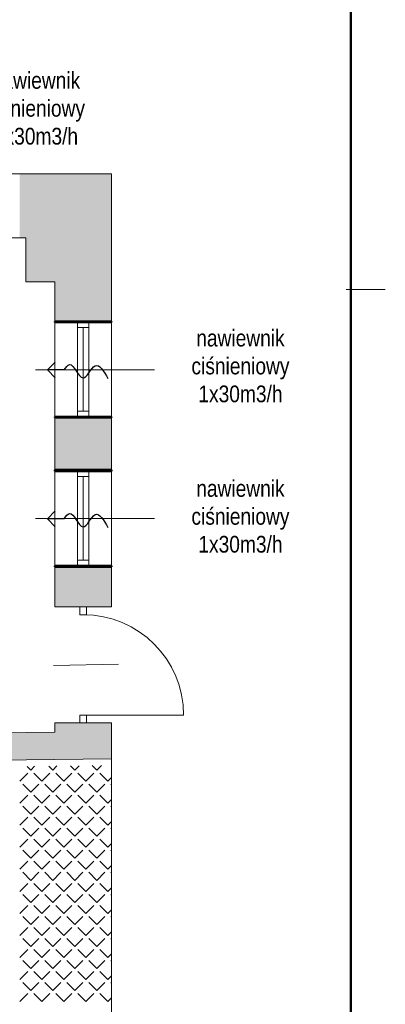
# Model space of a CAD drawing. Header units: millimetres. Extents: x -23540 to 53212, y -37964 to 41185.
# Tile 201 of 203: x 18493 to 18821, y -30390 to -29507. Entities that reach past the tile are written whole.
import ezdxf

# ---------------------------------------------------------------- set-up
doc = ezdxf.new("R2010")
doc.units = ezdxf.units.MM
doc.layers.get('0').update_dxf_attribs({"lineweight": 18})
for name, color, linetype, lineweight in [('Cienka', 7, 'Continuous', 18), ('M_Ramki do druku', 7, 'Continuous', 18), ('M_Ramki markery', 1, 'Continuous', 18), ('M_Ramki rysunków', 2, 'Continuous', 18), ('mm_went_opis', 7, 'Continuous', 15), ('mm_Wentylacja', 5, 'Continuous', 50), ('PG_WIDOKOWE_CIENKIE', 1, 'Continuous', 18), ('PG_ŚCIANY_DZIAŁOWE', 3, 'Continuous', 18), ('PG_ŚCIANY_SŁUPY', 4, 'Continuous', 18)]:
    doc.layers.add(name, color=color, linetype=linetype, lineweight=lineweight)
doc.styles.get("Standard").update_dxf_attribs({"font": 'arial.ttf'})

# ---------------------------------------------------------------- blocks, each defined once
blk = doc.blocks.new('podciecie')
at = {"layer": 'mm_Wentylacja', "color": 142, "lineweight": 30}
for p, q in [((23288, -37590.5), (23280.93, -37583.43)), ((23288, -37575.5), (23288, -37590.5)), ((23288, -37590.5), (23295.07, -37583.43))]:
    blk.add_line(p, q, dxfattribs=at)
blk.add_spline([(23288, -37575.5), (23283.25, -37570.75), (23295.25, -37558.75), (23284.25, -37547.75), (23295.75, -37536.25)], degree=3, dxfattribs=at)

msp = doc.modelspace()

# ---------------------------------------------------------------- hatches: boundary and pattern name
at = {"layer": 'PG_ŚCIANY_DZIAŁOWE', "true_color": 0x939598, "transparency": 33554610}
h = msp.add_hatch(color=252, dxfattribs=at)
h.dxf.hatch_style = 1
h.paths.add_polyline_path([(18575.36, -29645.46), (18492.86, -29645.46), (18492.86, -29702.72), (18498.36, -29702.72), (18498.36, -29742.22), (18512.02, -29742.22), (18524.36, -29742.22), (18524.36, -29777.72), (18575.36, -29777.72)])
h = msp.add_hatch(color=252, dxfattribs=at)
h.dxf.hatch_style = 1
h.paths.add_polyline_path([(18575.36, -29863.72), (18524.36, -29863.72), (18524.36, -29910.72), (18575.36, -29910.72)])
h = msp.add_hatch(color=252, dxfattribs=at)
h.dxf.hatch_style = 1
h.paths.add_polyline_path([(18575.36, -29997.72), (18524.36, -29997.72), (18524.36, -30033.47), (18575.36, -30033.47)])
h = msp.add_hatch(color=252, dxfattribs=at)
h.dxf.hatch_style = 1
h.paths.add_polyline_path([(18575.36, -30145.1), (18575.36, -30137.47), (18524.36, -30137.47), (18524.36, -30145.72), (18271.36, -30148.79), (18151.36, -30150.24), (18111.86, -30150.72), (18111.86, -30497.22), (18111.86, -30518.72), (18136.36, -30518.72), (18136.36, -30174.92), (18271.36, -30173.29), (18575.36, -30169.6)])

# ---------------------------------------------------------------- linework, layer by layer
at = {"color": 251, "lineweight": 20, "true_color": 0x636466}
for p, q in [((18498.36, -29702.72), (17970.36, -29702.72)), ((18498.36, -29742.22), (18498.36, -29702.72)), ((18498.36, -29742.22), (18524.36, -29742.22)), ((18524.36, -29777.72), (18575.36, -29777.72)), ((18554.86, -29778.22), (18544.86, -29778.22)), ((18613.88, -29820.93), (18507.06, -29820.93)), ((18554.86, -29863.22), (18544.86, -29863.22)), ((18524.36, -29910.72), (18575.36, -29910.72)), ((18524.36, -29910.72), (18575.36, -29910.72)), ((18524.36, -29910.72), (18575.36, -29910.72)), ((18554.86, -29911.72), (18544.86, -29911.72)), ((18613.88, -29954.22), (18507.06, -29954.22)), ((18524.36, -29997.72), (18575.36, -29997.72)), ((18554.86, -29996.72), (18544.86, -29996.72)), ((18524.36, -30033.47), (18575.36, -30033.47)), ((18549.86, -30130.47), (18639.86, -30130.47)), ((18524.36, -30145.72), (18524.36, -30137.47)), ((18524.36, -30137.47), (18575.36, -30137.47)), ((18524.36, -30145.72), (18271.36, -30148.79)), ((18575.36, -30169.6), (18271.36, -30173.29))]:
    msp.add_line(p, q, dxfattribs=at)
at = {"color": 251, "true_color": 0x636466}
for p, q in [((18544.86, -29863.22), (18544.86, -29778.22)), ((18554.86, -29863.22), (18554.86, -29778.22)), ((18554.86, -29783.22), (18544.86, -29783.22)), ((18549.86, -29858.22), (18549.86, -29783.22)), ((18554.86, -29858.22), (18544.86, -29858.22)), ((18544.86, -29996.72), (18544.86, -29911.72)), ((18554.86, -29996.72), (18554.86, -29911.72)), ((18554.86, -29916.72), (18544.86, -29916.72)), ((18549.86, -29991.72), (18549.86, -29916.72)), ((18554.86, -29991.72), (18544.86, -29991.72)), ((18546.86, -30033.47), (18552.86, -30033.47)), ((18546.86, -30033.47), (18546.86, -30040.47)), ((18552.86, -30040.47), (18552.86, -30033.47)), ((18546.86, -30040.47), (18552.86, -30040.47)), ((18546.86, -30130.47), (18552.86, -30130.47)), ((18546.86, -30137.47), (18546.86, -30130.47)), ((18552.86, -30130.47), (18552.86, -30137.47)), ((18546.86, -30137.47), (18552.86, -30137.47)), ((18575.36, -31300.46), (18575.36, -30145.1))]:
    msp.add_line(p, q, dxfattribs=at)
at = {"color": 251, "linetype": 'Continuous', "lineweight": 20, "true_color": 0x636466}
for p, q in [((18502.81, -30179.79), (18499.49, -30176.47)), ((18502.81, -30179.79), (18506.22, -30176.38)), ((18522.57, -30179.79), (18518.99, -30176.21)), ((18522.57, -30179.79), (18526.28, -30176.08)), ((18542.32, -30179.79), (18538.46, -30175.93)), ((18542.32, -30179.79), (18546.28, -30175.84)), ((18562.08, -30179.79), (18557.98, -30175.7)), ((18562.08, -30179.79), (18566.27, -30175.59)), ((18492.93, -30189.67), (18500.12, -30182.48)), ((18512.69, -30189.67), (18505.5, -30182.48)), ((18512.69, -30189.67), (18519.87, -30182.48)), ((18532.44, -30189.67), (18525.26, -30182.48)), ((18532.44, -30189.67), (18539.63, -30182.48)), ((18552.2, -30189.67), (18545.02, -30182.48)), ((18552.2, -30189.67), (18559.38, -30182.48)), ((18571.96, -30189.67), (18564.77, -30182.48)), ((18571.96, -30189.67), (18575.24, -30186.38)), ((18502.81, -30199.55), (18495.63, -30192.36)), ((18502.81, -30199.55), (18509.99, -30192.36)), ((18522.57, -30199.55), (18515.38, -30192.36)), ((18522.57, -30199.55), (18529.75, -30192.36)), ((18542.32, -30199.55), (18535.14, -30192.36)), ((18542.32, -30199.55), (18549.51, -30192.36)), ((18562.08, -30199.55), (18554.89, -30192.36)), ((18562.08, -30199.55), (18569.26, -30192.36)), ((18575.24, -30192.95), (18574.65, -30192.36)), ((18492.93, -30209.42), (18500.12, -30202.24)), ((18512.69, -30209.42), (18505.5, -30202.24)), ((18512.69, -30209.42), (18519.87, -30202.24)), ((18532.44, -30209.42), (18525.26, -30202.24)), ((18532.44, -30209.42), (18539.63, -30202.24)), ((18552.2, -30209.42), (18545.02, -30202.24)), ((18552.2, -30209.42), (18559.38, -30202.24)), ((18571.96, -30209.42), (18564.77, -30202.24)), ((18571.96, -30209.42), (18575.24, -30206.14)), ((18502.81, -30219.3), (18495.63, -30212.12)), ((18502.81, -30219.3), (18509.99, -30212.12)), ((18522.57, -30219.3), (18515.38, -30212.12)), ((18522.57, -30219.3), (18529.75, -30212.12)), ((18542.32, -30219.3), (18535.14, -30212.12)), ((18542.32, -30219.3), (18549.51, -30212.12)), ((18562.08, -30219.3), (18554.89, -30212.12)), ((18562.08, -30219.3), (18569.26, -30212.12)), ((18575.24, -30212.71), (18574.65, -30212.12)), ((18492.93, -30229.18), (18500.12, -30222)), ((18512.69, -30229.18), (18505.5, -30222)), ((18512.69, -30229.18), (18519.87, -30222)), ((18532.44, -30229.18), (18525.26, -30222)), ((18532.44, -30229.18), (18539.63, -30222)), ((18552.2, -30229.18), (18545.02, -30222)), ((18552.2, -30229.18), (18559.38, -30222)), ((18571.96, -30229.18), (18564.77, -30222)), ((18502.81, -30239.06), (18495.63, -30231.88)), ((18502.81, -30239.06), (18509.99, -30231.88)), ((18522.57, -30239.06), (18515.38, -30231.88)), ((18522.57, -30239.06), (18529.75, -30231.88)), ((18542.32, -30239.06), (18535.14, -30231.88)), ((18542.32, -30239.06), (18549.51, -30231.88)), ((18562.08, -30239.06), (18554.89, -30231.88)), ((18562.08, -30239.06), (18569.26, -30231.88)), ((18571.96, -30229.18), (18575.25, -30225.89)), ((18575.25, -30232.47), (18574.65, -30231.88)), ((18492.93, -30248.94), (18500.12, -30241.75)), ((18512.69, -30248.94), (18505.5, -30241.75)), ((18512.69, -30248.94), (18519.87, -30241.75)), ((18532.44, -30248.94), (18525.26, -30241.75)), ((18532.44, -30248.94), (18539.63, -30241.75)), ((18552.2, -30248.94), (18545.02, -30241.75)), ((18552.2, -30248.94), (18559.38, -30241.75)), ((18571.96, -30248.94), (18564.77, -30241.75)), ((18571.96, -30248.94), (18575.25, -30245.65)), ((18502.81, -30258.82), (18495.63, -30251.63)), ((18502.81, -30258.82), (18509.99, -30251.63)), ((18522.57, -30258.82), (18515.38, -30251.63)), ((18522.57, -30258.82), (18529.75, -30251.63)), ((18542.32, -30258.82), (18535.14, -30251.63)), ((18542.32, -30258.82), (18549.51, -30251.63)), ((18562.08, -30258.82), (18554.89, -30251.63)), ((18562.08, -30258.82), (18569.26, -30251.63)), ((18575.25, -30252.23), (18574.65, -30251.63)), ((18492.93, -30268.69), (18500.12, -30261.51)), ((18512.69, -30268.69), (18505.5, -30261.51)), ((18512.69, -30268.69), (18519.87, -30261.51)), ((18532.44, -30268.69), (18525.26, -30261.51)), ((18532.44, -30268.69), (18539.63, -30261.51)), ((18552.2, -30268.69), (18545.02, -30261.51)), ((18552.2, -30268.69), (18559.38, -30261.51)), ((18571.96, -30268.69), (18564.77, -30261.51)), ((18571.96, -30268.69), (18575.25, -30265.4)), ((18502.81, -30278.57), (18495.63, -30271.39)), ((18502.81, -30278.57), (18509.99, -30271.39)), ((18522.57, -30278.57), (18515.38, -30271.39)), ((18522.57, -30278.57), (18529.75, -30271.39)), ((18542.32, -30278.57), (18535.14, -30271.39)), ((18542.32, -30278.57), (18549.51, -30271.39)), ((18562.08, -30278.57), (18554.89, -30271.39)), ((18562.08, -30278.57), (18569.26, -30271.39)), ((18575.25, -30271.99), (18574.65, -30271.39)), ((18492.93, -30288.45), (18500.12, -30281.27)), ((18512.69, -30288.45), (18505.5, -30281.27)), ((18512.69, -30288.45), (18519.87, -30281.27)), ((18532.44, -30288.45), (18525.26, -30281.27)), ((18532.44, -30288.45), (18539.63, -30281.27)), ((18552.2, -30288.45), (18545.02, -30281.27)), ((18552.2, -30288.45), (18559.38, -30281.27)), ((18571.96, -30288.45), (18564.77, -30281.27)), ((18571.96, -30288.45), (18575.25, -30285.15)), ((18502.81, -30298.33), (18495.63, -30291.15)), ((18502.81, -30298.33), (18509.99, -30291.15)), ((18522.57, -30298.33), (18515.38, -30291.15)), ((18522.57, -30298.33), (18529.75, -30291.15)), ((18542.32, -30298.33), (18535.14, -30291.15)), ((18542.32, -30298.33), (18549.51, -30291.15)), ((18562.08, -30298.33), (18554.89, -30291.15)), ((18562.08, -30298.33), (18569.26, -30291.15)), ((18575.25, -30291.75), (18574.65, -30291.15)), ((18492.93, -30308.21), (18500.12, -30301.02)), ((18512.69, -30308.21), (18505.5, -30301.02)), ((18512.69, -30308.21), (18519.87, -30301.02)), ((18532.44, -30308.21), (18525.26, -30301.02)), ((18532.44, -30308.21), (18539.63, -30301.02)), ((18552.2, -30308.21), (18545.02, -30301.02)), ((18552.2, -30308.21), (18559.38, -30301.02)), ((18571.96, -30308.21), (18564.77, -30301.02)), ((18502.81, -30318.09), (18495.63, -30310.9)), ((18502.81, -30318.09), (18509.99, -30310.9)), ((18522.57, -30318.09), (18515.38, -30310.9)), ((18522.57, -30318.09), (18529.75, -30310.9)), ((18542.32, -30318.09), (18535.14, -30310.9)), ((18542.32, -30318.09), (18549.51, -30310.9)), ((18562.08, -30318.09), (18554.89, -30310.9)), ((18562.08, -30318.09), (18569.26, -30310.9)), ((18571.96, -30308.21), (18575.26, -30304.91)), ((18575.26, -30311.51), (18574.65, -30310.9)), ((18492.93, -30327.96), (18500.12, -30320.78)), ((18512.69, -30327.96), (18505.5, -30320.78)), ((18512.69, -30327.96), (18519.87, -30320.78)), ((18532.44, -30327.96), (18525.26, -30320.78)), ((18532.44, -30327.96), (18539.63, -30320.78)), ((18552.2, -30327.96), (18545.02, -30320.78)), ((18552.2, -30327.96), (18559.38, -30320.78)), ((18571.96, -30327.96), (18564.77, -30320.78)), ((18571.96, -30327.96), (18575.26, -30324.66)), ((18502.81, -30337.84), (18495.63, -30330.66)), ((18502.81, -30337.84), (18509.99, -30330.66)), ((18522.57, -30337.84), (18515.38, -30330.66)), ((18522.57, -30337.84), (18529.75, -30330.66)), ((18542.32, -30337.84), (18535.14, -30330.66)), ((18542.32, -30337.84), (18549.51, -30330.66)), ((18562.08, -30337.84), (18554.89, -30330.66)), ((18562.08, -30337.84), (18569.26, -30330.66)), ((18575.26, -30331.27), (18574.65, -30330.66)), ((18492.93, -30347.72), (18500.12, -30340.54)), ((18512.69, -30347.72), (18505.5, -30340.54)), ((18512.69, -30347.72), (18519.87, -30340.54)), ((18532.44, -30347.72), (18525.26, -30340.54)), ((18532.44, -30347.72), (18539.63, -30340.54)), ((18552.2, -30347.72), (18545.02, -30340.54)), ((18552.2, -30347.72), (18559.38, -30340.54)), ((18571.96, -30347.72), (18564.77, -30340.54)), ((18571.96, -30347.72), (18575.26, -30344.42)), ((18502.81, -30357.6), (18495.63, -30350.41)), ((18502.81, -30357.6), (18509.99, -30350.41)), ((18522.57, -30357.6), (18515.38, -30350.41)), ((18522.57, -30357.6), (18529.75, -30350.41)), ((18542.32, -30357.6), (18535.14, -30350.41)), ((18542.32, -30357.6), (18549.51, -30350.41)), ((18562.08, -30357.6), (18554.89, -30350.41)), ((18562.08, -30357.6), (18569.26, -30350.41)), ((18575.26, -30351.03), (18574.65, -30350.41)), ((18492.93, -30367.48), (18500.12, -30360.29)), ((18512.69, -30367.48), (18505.5, -30360.29)), ((18512.69, -30367.48), (18519.87, -30360.29)), ((18532.44, -30367.48), (18525.26, -30360.29)), ((18532.44, -30367.48), (18539.63, -30360.29)), ((18552.2, -30367.48), (18545.02, -30360.29)), ((18552.2, -30367.48), (18559.38, -30360.29)), ((18571.96, -30367.48), (18564.77, -30360.29)), ((18571.96, -30367.48), (18575.26, -30364.17)), ((18502.81, -30377.36), (18495.63, -30370.17)), ((18502.81, -30377.36), (18509.99, -30370.17)), ((18522.57, -30377.36), (18515.38, -30370.17)), ((18522.57, -30377.36), (18529.75, -30370.17)), ((18542.32, -30377.36), (18535.14, -30370.17)), ((18542.32, -30377.36), (18549.51, -30370.17)), ((18562.08, -30377.36), (18554.89, -30370.17)), ((18562.08, -30377.36), (18569.26, -30370.17)), ((18575.26, -30370.78), (18574.65, -30370.17)), ((18492.93, -30387.23), (18500.12, -30380.05)), ((18512.69, -30387.23), (18505.5, -30380.05)), ((18512.69, -30387.23), (18519.87, -30380.05)), ((18532.44, -30387.23), (18525.26, -30380.05)), ((18532.44, -30387.23), (18539.63, -30380.05)), ((18552.2, -30387.23), (18545.02, -30380.05)), ((18552.2, -30387.23), (18559.38, -30380.05)), ((18571.96, -30387.23), (18564.77, -30380.05)), ((18571.96, -30387.23), (18575.27, -30383.92))]:
    msp.add_line(p, q, dxfattribs=at)
at = {"color": 251, "lineweight": 20, "true_color": 0x636466}
msp.add_arc((18549.86, -30130.47), 90, 0, 90, dxfattribs=at)
at = {"layer": 'Cienka', "color": 251, "true_color": 0x636466}
msp.add_line((18523.32, -30086), (18581.59, -30084.84), dxfattribs=at)
at = {"layer": 'M_Ramki do druku', "color": 251, "true_color": 0x636466}
msp.add_line((18795.7, -29748.99), (18820.7, -29748.99), dxfattribs=at)
at = {"layer": 'M_Ramki markery', "color": 251, "true_color": 0x636466}
msp.add_line((18785.7, -29748.99), (18795.7, -29748.99), dxfattribs=at)
at = {"layer": 'M_Ramki rysunków', "color": 18, "lineweight": 50, "true_color": 0x000000}
msp.add_line((18789.82, -28848.99), (18789.82, -32948.99), dxfattribs=at)
at = {"layer": 'PG_WIDOKOWE_CIENKIE', "color": 251, "lineweight": 50, "true_color": 0x636466}
for p, q in [((18524.36, -29777.72), (18575.36, -29777.72)), ((18524.36, -29778.22), (18524.36, -29777.72)), ((18575.36, -29778.22), (18524.36, -29778.22)), ((18575.36, -29777.72), (18575.36, -29778.22)), ((18524.36, -29863.22), (18575.36, -29863.22)), ((18524.36, -29863.72), (18524.36, -29863.22)), ((18575.36, -29863.72), (18524.36, -29863.72)), ((18575.36, -29863.22), (18575.36, -29863.72)), ((18524.36, -29910.72), (18575.36, -29910.72)), ((18524.36, -29911.72), (18524.36, -29910.72)), ((18575.36, -29911.72), (18524.36, -29911.72)), ((18575.36, -29910.72), (18575.36, -29911.72)), ((18524.36, -29996.72), (18575.36, -29996.72)), ((18524.36, -29997.72), (18524.36, -29996.72)), ((18575.36, -29997.72), (18524.36, -29997.72)), ((18575.36, -29996.72), (18575.36, -29997.72))]:
    msp.add_line(p, q, dxfattribs=at)
at = {"layer": 'PG_ŚCIANY_SŁUPY', "color": 251, "true_color": 0x636466}
for p, q in [((17957.86, -29645.46), (18575.36, -29645.46)), ((18575.36, -30033.47), (18575.36, -29645.46)), ((18524.36, -30033.47), (18524.36, -29742.22)), ((18524.36, -30145.72), (18524.36, -30137.47)), ((18575.36, -30145.1), (18575.36, -30137.47))]:
    msp.add_line(p, q, dxfattribs=at)

# ---------------------------------------------------------------- block references
at = {"layer": 'mm_Wentylacja', "color": 2, "lineweight": 30, "rotation": 270}
for p in [(56108.31, -6533.09), (56108.31, -6666.55)]:
    msp.add_blockref('podciecie', p, dxfattribs=at)

# ---------------------------------------------------------------- texts
at = {"layer": 'mm_went_opis', "char_height": 15, "width": 195.5, "attachment_point": 2}
for insert in [(18507.56, -29554.11), (18690.84, -29785.07), (18690.84, -29919.83)]:
    msp.add_mtext('{\\fArial Narrow|b0|i0|c238|p34;nawiewnik \\Pciśnieniowy \\P1x30m3/h}', dxfattribs=dict(at, insert=insert))

doc.saveas('drawing.dxf')
